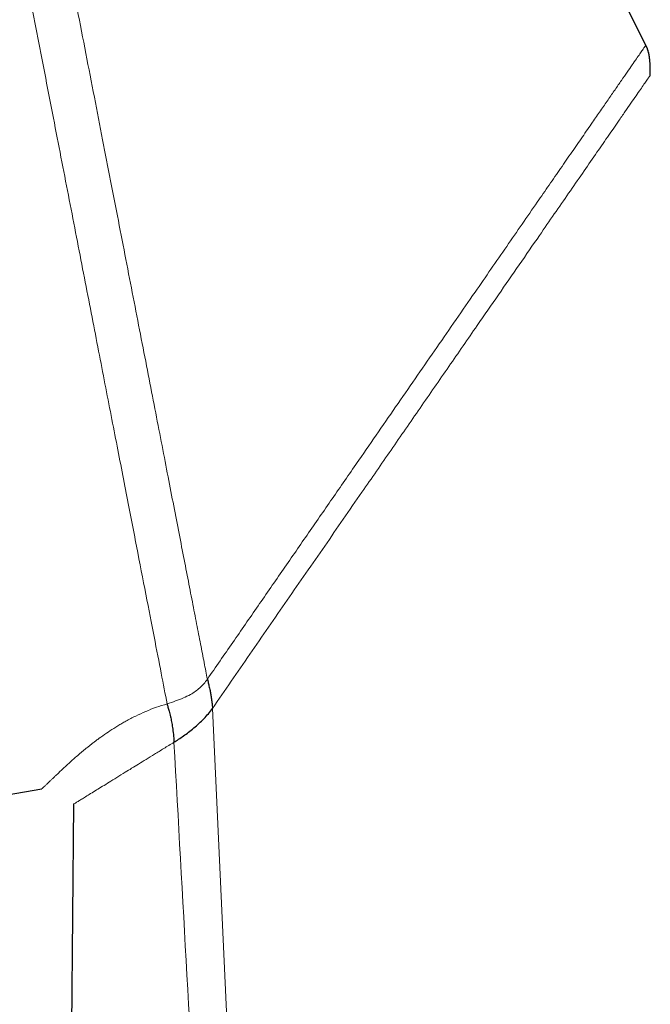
# Model space of a CAD drawing. Header units: millimetres. Extents: x 8 to 2314, y 12 to 2305.
# Tile 31 of 156: x 490 to 513, y 1758 to 1793. Entities that reach past the tile are written whole.
import ezdxf

# ---------------------------------------------------------------- set-up
doc = ezdxf.new("R2010")
doc.units = ezdxf.units.MM

msp = doc.modelspace()

# ---------------------------------------------------------------- linework, layer by layer
at = {"color": 7, "linetype": 'Continuous', "lineweight": 30}
for p, q in [((513.117, 1792.232), (480.1, 1857.526)), ((513.173, 1792.1), (513.117, 1792.232)), ((485.957, 1764.411), (491.253, 1765.345)), ((492.399, 1764.784), (491.618, 1665.038)), ((492.402, 1764.785), (492.399, 1764.784))]:
    msp.add_line(p, q, dxfattribs=at)
at = {"color": 252, "linetype": 'Continuous', "lineweight": 0}
msp.add_line((497.43, 1768.249), (502.937, 1649.187), dxfattribs=at)
for points, knots in [([(478.216, 1858.832), (478.22, 1858.809), (478.229, 1858.765), (478.299, 1858.404), (478.411, 1857.829), (478.567, 1857.024), (478.767, 1855.996), (479.009, 1854.75), (479.293, 1853.293), (479.616, 1851.631), (479.977, 1849.773), (480.374, 1847.729), (480.806, 1845.508), (481.27, 1843.122), (481.763, 1840.582), (482.284, 1837.902), (482.83, 1835.095), (483.398, 1832.174), (483.985, 1829.155), (484.588, 1826.053), (485.204, 1822.883), (485.83, 1819.661), (486.463, 1816.403), (487.1, 1813.126), (487.738, 1809.845), (488.373, 1806.579), (489.002, 1803.342), (489.622, 1800.151), (490.231, 1797.022), (490.824, 1793.971), (491.399, 1791.013), (491.953, 1788.162), (492.483, 1785.434), (492.987, 1782.841), (493.462, 1780.398), (493.906, 1778.115), (494.316, 1776.005), (494.69, 1774.078), (495.028, 1772.343), (495.325, 1770.813), (495.585, 1769.477), (495.722, 1768.769), (495.791, 1768.415)], [0, 0, 0, 0, 0.025, 0.05, 0.075, 0.1, 0.125, 0.15, 0.175, 0.2, 0.225, 0.25, 0.275, 0.3, 0.325, 0.35, 0.375, 0.4, 0.425, 0.45, 0.475, 0.5, 0.525, 0.55, 0.575, 0.6, 0.625, 0.65, 0.675, 0.7, 0.725, 0.75, 0.775, 0.8, 0.825, 0.85, 0.875, 0.9, 0.925, 0.95, 0.975, 1, 1, 1, 1]), ([(497.248, 1769.305), (497.21, 1769.501), (497.133, 1769.895), (497.002, 1770.568), (496.86, 1771.299), (496.705, 1772.095), (496.54, 1772.947), (496.364, 1773.853), (496.178, 1774.811), (495.981, 1775.823), (495.772, 1776.897), (495.552, 1778.032), (495.32, 1779.227), (495.078, 1780.473), (494.826, 1781.768), (494.566, 1783.103), (494.3, 1784.474), (494.027, 1785.879), (493.746, 1787.323), (493.456, 1788.813), (493.158, 1790.349), (492.851, 1791.927), (492.538, 1793.538), (492.219, 1795.179), (491.896, 1796.838), (491.571, 1798.511), (491.244, 1800.195), (490.913, 1801.899), (490.576, 1803.63), (490.235, 1805.386), (489.889, 1807.164), (489.542, 1808.95), (489.194, 1810.742), (488.847, 1812.525), (488.503, 1814.297), (488.161, 1816.054), (487.821, 1817.804), (487.481, 1819.555), (487.141, 1821.303), (486.802, 1823.047), (486.466, 1824.772), (486.135, 1826.477), (485.81, 1828.15), (485.491, 1829.788), (485.18, 1831.39), (484.874, 1832.964), (484.572, 1834.517), (484.275, 1836.046), (483.983, 1837.548), (483.699, 1839.01), (483.423, 1840.432), (483.156, 1841.8), (482.901, 1843.115), (482.656, 1844.376), (482.42, 1845.589), (482.193, 1846.759), (481.974, 1847.884), (481.765, 1848.96), (481.567, 1849.98), (481.38, 1850.941), (481.206, 1851.836), (481.045, 1852.664), (480.896, 1853.427), (480.76, 1854.128), (480.636, 1854.769), (480.523, 1855.347), (480.423, 1855.86), (480.337, 1856.307), (480.263, 1856.685), (480.203, 1856.993), (480.157, 1857.231), (480.124, 1857.4), (480.104, 1857.506), (480.101, 1857.52), (480.1, 1857.526)], [0, 0, 0, 0, 0.013945, 0.02789, 0.041835, 0.055781, 0.069728, 0.083426, 0.097126, 0.110826, 0.124528, 0.138481, 0.152437, 0.166395, 0.180356, 0.194319, 0.208035, 0.221754, 0.235476, 0.249202, 0.263181, 0.277165, 0.291153, 0.305146, 0.319147, 0.332905, 0.346672, 0.360448, 0.374234, 0.388281, 0.402337, 0.416398, 0.430461, 0.444524, 0.458331, 0.472132, 0.485923, 0.499702, 0.513718, 0.527724, 0.541722, 0.555714, 0.569704, 0.583443, 0.597184, 0.610928, 0.624677, 0.638684, 0.652696, 0.666713, 0.680732, 0.694752, 0.708523, 0.722296, 0.73607, 0.749845, 0.763872, 0.777899, 0.791927, 0.805955, 0.819984, 0.833763, 0.847543, 0.861323, 0.875104, 0.88909, 0.903078, 0.917066, 0.931055, 0.945045, 0.958784, 0.972523, 0.986262, 1, 1, 1, 1]), ([(497.248, 1769.305), (497.554, 1769.747), (498.166, 1770.631), (499.082, 1771.955), (499.998, 1773.278), (500.912, 1774.598), (501.823, 1775.914), (502.666, 1777.133), (503.442, 1778.253), (504.15, 1779.276), (504.854, 1780.293), (505.554, 1781.304), (506.247, 1782.307), (506.9, 1783.25), (507.512, 1784.133), (508.081, 1784.956), (508.641, 1785.765), (509.153, 1786.504), (509.616, 1787.174), (510.033, 1787.776), (510.436, 1788.358), (510.822, 1788.916), (511.169, 1789.418), (511.478, 1789.864), (511.75, 1790.258), (512.003, 1790.623), (512.235, 1790.957), (512.442, 1791.257), (512.623, 1791.519), (512.776, 1791.74), (512.901, 1791.92), (512.998, 1792.059), (513.066, 1792.158), (513.109, 1792.22), (513.114, 1792.228), (513.117, 1792.232)], [0, 0, 0, 0, 0.046561, 0.093122, 0.139686, 0.186248, 0.23281, 0.279372, 0.315956, 0.352543, 0.389138, 0.425739, 0.462341, 0.498952, 0.53016, 0.561366, 0.592575, 0.623807, 0.648816, 0.673824, 0.698828, 0.723839, 0.748896, 0.769831, 0.790783, 0.811722, 0.832632, 0.85351, 0.874369, 0.895236, 0.916129, 0.937055, 0.958015, 0.979, 1, 1, 1, 1]), ([(497.43, 1768.249), (497.881, 1768.902), (498.785, 1770.208), (500.14, 1772.165), (501.493, 1774.119), (502.745, 1775.928), (503.896, 1777.591), (504.945, 1779.107), (505.986, 1780.611), (506.931, 1781.977), (507.781, 1783.204), (508.535, 1784.293), (509.21, 1785.268), (509.806, 1786.129), (510.325, 1786.88), (510.823, 1787.6), (511.295, 1788.281), (511.732, 1788.913), (512.085, 1789.423), (512.363, 1789.824), (512.577, 1790.133), (512.764, 1790.404), (512.923, 1790.633), (513.053, 1790.821), (513.17, 1790.99), (513.259, 1791.119), (513.271, 1791.136), (513.276, 1791.144)], [0, 0, 0, 0, 0.0699, 0.139792, 0.209696, 0.279607, 0.334534, 0.389471, 0.444411, 0.49934, 0.540953, 0.582574, 0.624202, 0.655436, 0.686691, 0.717949, 0.749231, 0.780607, 0.81202, 0.832943, 0.853837, 0.874711, 0.895594, 0.916506, 0.937457, 0.968958, 1, 1, 1, 1]), ([(513.276, 1791.144), (513.277, 1791.145), (513.277, 1791.145), (513.277, 1791.145), (513.277, 1791.145)], [0, 0, 0, 0, 0.494578, 1, 1, 1, 1]), ([(495.791, 1768.415), (495.894, 1768.448), (496.092, 1768.512), (496.374, 1768.621), (496.612, 1768.736), (496.81, 1768.859), (496.972, 1768.987), (497.121, 1769.134), (497.206, 1769.247), (497.248, 1769.305)], [0, 0, 0, 0, 0.192321, 0.37027, 0.535499, 0.653014, 0.767423, 0.881804, 1, 1, 1, 1]), ([(491.255, 1765.346), (491.257, 1765.348), (491.262, 1765.353), (491.299, 1765.385), (491.358, 1765.438), (491.437, 1765.512), (491.525, 1765.595), (491.614, 1765.68), (491.698, 1765.761), (491.792, 1765.85), (491.896, 1765.949), (492.008, 1766.055), (492.13, 1766.168), (492.262, 1766.288), (492.403, 1766.415), (492.554, 1766.547), (492.693, 1766.666), (492.815, 1766.767), (492.914, 1766.847), (493.015, 1766.928), (493.118, 1767.008), (493.224, 1767.088), (493.376, 1767.201), (493.581, 1767.346), (493.787, 1767.483), (493.93, 1767.573), (494.003, 1767.617), (494.076, 1767.661), (494.15, 1767.705), (494.225, 1767.747), (494.385, 1767.837), (494.637, 1767.969), (495.005, 1768.138), (495.384, 1768.288), (495.658, 1768.374), (495.791, 1768.415)], [0, 0, 0, 0, 0.048009, 0.104957, 0.161192, 0.217213, 0.273603, 0.310345, 0.346863, 0.383795, 0.421144, 0.457894, 0.49406, 0.530669, 0.56632, 0.601035, 0.636646, 0.656042, 0.67502, 0.693583, 0.711739, 0.729493, 0.746852, 0.785194, 0.821085, 0.830097, 0.838951, 0.847651, 0.8562, 0.8646, 0.872855, 0.908736, 0.941533, 0.971742, 1, 1, 1, 1]), ([(496.039, 1767.027), (495.914, 1766.95), (495.664, 1766.796), (495.328, 1766.589), (495.029, 1766.405), (494.755, 1766.236), (494.504, 1766.081), (494.234, 1765.915), (493.959, 1765.745), (493.686, 1765.577), (493.447, 1765.429), (493.223, 1765.292), (493.018, 1765.165), (492.836, 1765.053), (492.685, 1764.96), (492.561, 1764.883), (492.468, 1764.826), (492.406, 1764.788), (492.402, 1764.785), (492.399, 1764.784)], [0, 0, 0, 0, 0.041663, 0.083313, 0.124979, 0.166647, 0.20832, 0.249992, 0.312498, 0.375006, 0.437516, 0.500025, 0.571459, 0.642892, 0.714321, 0.785752, 0.857176, 0.928594, 1, 1, 1, 1]), ([(496.039, 1767.027), (496.351, 1761.417), (496.975, 1750.195), (497.911, 1733.362), (498.847, 1716.529), (499.783, 1699.696), (500.72, 1682.862), (501.656, 1666.029), (502.28, 1654.806), (502.592, 1649.195)], [0, 0, 0, 0, 0.1428571, 0.2857143, 0.4285714, 0.5714286, 0.7142857, 0.8571429, 1, 1, 1, 1])]:
    msp.add_open_spline(points, degree=3, knots=knots, dxfattribs=at)
at = {"color": 7, "linetype": 'Continuous', "lineweight": 30}
for points, knots in [([(513.277, 1791.145), (513.277, 1791.241), (513.276, 1791.432), (513.262, 1791.688), (513.23, 1791.913), (513.192, 1792.038), (513.173, 1792.1)], [0, 0, 0, 0, 0.2973011, 0.5947844, 0.7961882, 1, 1, 1, 1]), ([(513.277, 1791.145), (513.276, 1791.238), (513.275, 1791.425), (513.264, 1791.674), (513.231, 1791.888), (513.205, 1792.016), (513.179, 1792.079), (513.177, 1792.085)], [0, 0, 0, 0, 0.293154, 0.589902, 0.785348, 0.977264, 1, 1, 1, 1]), ([(513.276, 1791.144), (513.277, 1791.145), (513.277, 1791.145), (513.277, 1791.145), (513.277, 1791.145)], [0, 0, 0, 0, 0.494578, 1, 1, 1, 1]), ([(497.248, 1769.305), (497.256, 1769.272), (497.271, 1769.201), (497.305, 1769.065), (497.339, 1768.915), (497.371, 1768.757), (497.392, 1768.625), (497.407, 1768.512), (497.417, 1768.427), (497.425, 1768.339), (497.428, 1768.279), (497.43, 1768.249)], [0, 0, 0, 0, 0.1675933, 0.3511243, 0.5359685, 0.6676626, 0.7887863, 0.8449064, 0.8982607, 0.949547, 1, 1, 1, 1]), ([(495.791, 1768.415), (495.8, 1768.378), (495.818, 1768.302), (495.862, 1768.151), (495.908, 1767.974), (495.951, 1767.774), (495.988, 1767.56), (496.02, 1767.307), (496.032, 1767.123), (496.039, 1767.027)], [0, 0, 0, 0, 0.1625205, 0.3330314, 0.5028892, 0.626801, 0.7478932, 0.8698215, 1, 1, 1, 1]), ([(496.039, 1767.027), (496.094, 1767.062), (496.205, 1767.132), (496.385, 1767.254), (496.57, 1767.39), (496.758, 1767.54), (496.944, 1767.701), (497.121, 1767.873), (497.286, 1768.054), (497.382, 1768.185), (497.43, 1768.249)], [0, 0, 0, 0, 0.120997, 0.245806, 0.373172, 0.501673, 0.62985, 0.756333, 0.87997, 1, 1, 1, 1]), ([(491.253, 1765.345), (491.253, 1765.345), (491.253, 1765.345), (491.254, 1765.346), (491.255, 1765.346)], [0, 0, 0, 0, 0.064594, 1, 1, 1, 1])]:
    msp.add_open_spline(points, degree=3, knots=knots, dxfattribs=at)

doc.saveas('drawing.dxf')
